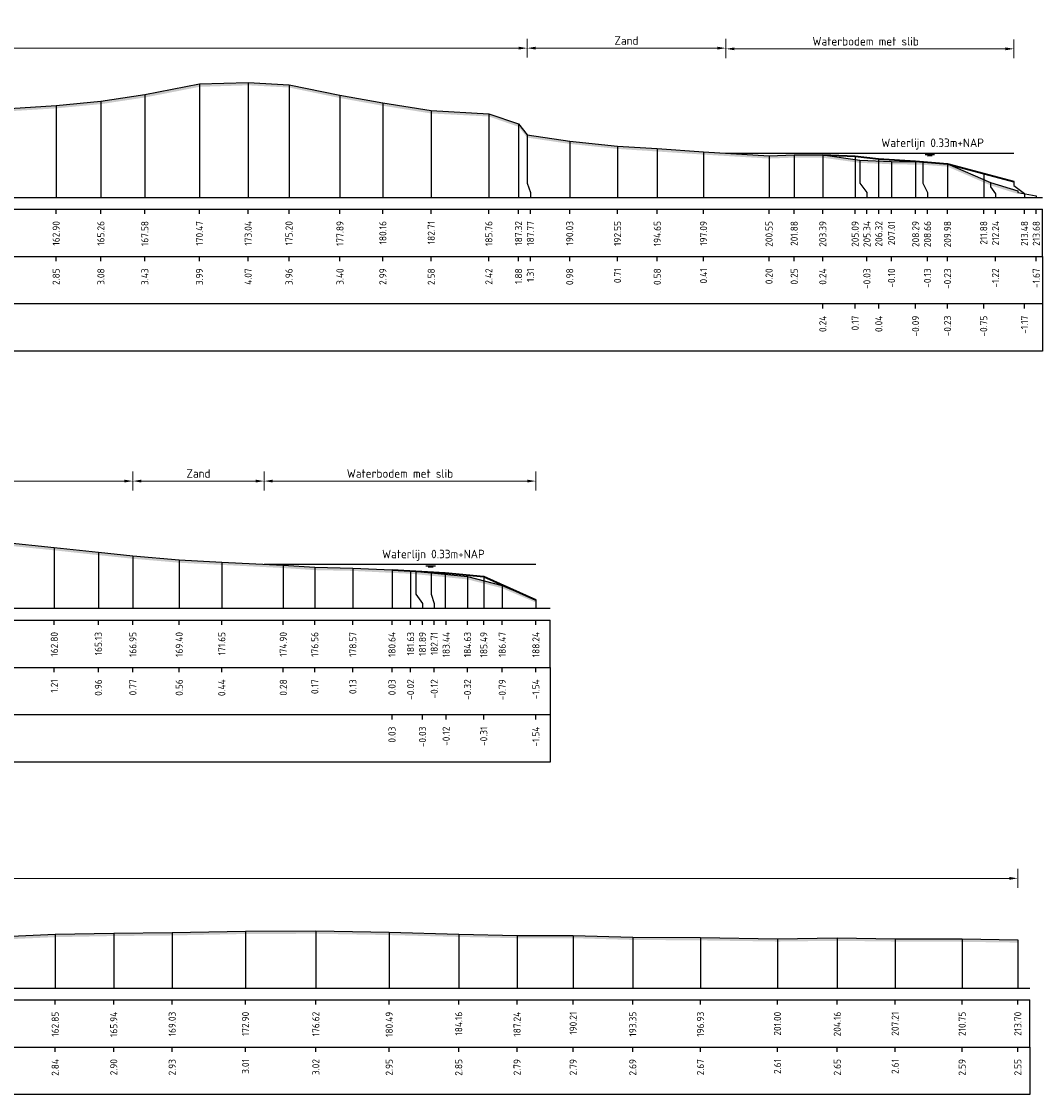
# Model space of a CAD drawing. Header units: metres. Extents: x 142544 to 148970, y 416231 to 417745.
# Tile 10 of 12: x 148874 to 148928, y 417598 to 417655. Entities that reach past the tile are written whole.
import ezdxf
from ezdxf.enums import TextEntityAlignment as Align

# ---------------------------------------------------------------- set-up
doc = ezdxf.new("R2010")
doc.units = ezdxf.units.M
doc.header["$PDMODE"] = 35
doc.header["$PDSIZE"] = 0.075
for name, color, linetype, lineweight in [('X-ME-AL-PROFIEL_BOVENKANT SLIB-GD', 42, 'Continuous', 35), ('X-ME-AL-PROFIEL_HUIDIG MAAIVELD-GD', 8, 'Continuous', 0), ('X-XX-AL-DETAIL1-M', 7, 'Continuous', 18), ('X-XX-AL-NAP-T18', 7, 'Continuous', 18)]:
    doc.layers.add(name, color=color, linetype=linetype, lineweight=lineweight)
for name, color, linetype in [('X-ME-AL-PROFIEL_MAAIVELD-GD', 8, 'Continuous'), ('X-ME-AL-PROFIEL_WATERLIJN-GD', 150, 'Continuous'), ('X-ME-AL-PROFIELRASTER-S', 7, 'Continuous')]:
    doc.layers.add(name, color=color, linetype=linetype)
doc.styles.add('NLCS-ISO-ANNOTATIEF-T18', font='NLCS-ISO.ttf', dxfattribs={"height": 1.8})
doc.styles.add('NLCS-ISO-ANNOTATIVE-T18', font='NLCS-ISO.ttf', dxfattribs={"height": 1.8})
doc.dimstyles.new('NLCS-ANNOTATIEF-T18-PIJL_L2_H0', dxfattribs={"dimtxt": 2.5, "dimasz": 1.8, "dimexe": 2, "dimexo": 2, "dimgap": 0.7, "dimtad": 1, "dimzin": 0, "dimdsep": 46, "dimtxsty": 'NLCS-ISO-ANNOTATIEF-T18', "dimcen": 0, "dimdle": 2, "dimclrd": 256, "dimclre": 256, "dimclrt": 10, "dimaunit": 2, "dimadec": 0, "dimazin": 0, "dimtfac": 1, "dimtdec": 3, "dimtofl": 0, "dimtmove": 0, "dimatfit": 3, "dimfxl": 2, "dimfxlon": 1, "dimtfillclr": 256, "dimtolj": 1, "dimtzin": 0, "dimlwd": -1, "dimlwe": -1, "dimarcsym": 0})

# ---------------------------------------------------------------- blocks, each defined once
blk = doc.blocks.new('SAL-PROFIELRASTER_BALK_EIND1-D')
at = {"color": 0, "linetype": 'ByBlock', "lineweight": -2}
blk.add_line((1, -12.5), (1, -2.5), dxfattribs=at)
at = {"color": 0, "linetype": 'ByBlock', "lineweight": -2, "flags": 128}
for points in [[(0, 0), (1, 0)], [(0, -2.5), (1, -2.5)], [(0, -12.5), (1, -12.5)]]:
    blk.add_lwpolyline(points, dxfattribs=at)
blk = doc.blocks.new('SAL-PROFIELRASTER_BALK_EIND2-D')
at = {"color": 0, "linetype": 'ByBlock', "lineweight": -2}
for p, q in [((1, -2.5), (1, -12.5)), ((1, -12.5), (0, -12.5))]:
    blk.add_line(p, q, dxfattribs=at)
blk = doc.blocks.new('SAL-PROFIELRASTER_BALK_DATA-D')
at = {"color": 0, "linetype": 'ByBlock', "lineweight": -2}
blk.add_lwpolyline([(0, -3.5), (0, -2.5)], dxfattribs=at)
at = {"color": 0, "linetype": 'ByBlock', "lineweight": -2, "style": 'NLCS-ISO-ANNOTATIVE-T18'}
blk.add_attdef('GETAL', text='', height=1.5, rotation=90, dxfattribs=at).set_placement((0.75, -5), align=Align.RIGHT)
blk = doc.blocks.new('SAL-PROFIELRASTER_AANHAAL-D')
at = {"color": 9, "linetype": 'ByBlock', "lineweight": -2, "flags": 128}
blk.add_lwpolyline([(0, 1), (0, 0)], dxfattribs=at)
blk = doc.blocks.new('SAL-PROFIELRASTER_AANHAAL_STAGGER-D')
at = {"color": 9, "linetype": 'ByBlock', "lineweight": -2, "flags": 128}
for points in [[(0, 0), (0, -0.25)], [(0, -0.25), (1, -0.75)], [(1, -0.75), (1, -1)]]:
    blk.add_lwpolyline(points, dxfattribs=at)
blk = doc.blocks.new('*D28')
at = {"layer": 'Defpoints', "color": 0, "transparency": 16777216}
for p in [(148712.789, 417653.21), (148900.563, 417648.633), (148712.789, 417645.325)]:
    blk.add_point(p, dxfattribs=at)
at = {"layer": 'X-XX-AL-DETAIL1-M', "transparency": 16777216}
for p, q in [((148712.789, 417652.71), (148712.789, 417653.71)), ((148900.563, 417652.71), (148900.563, 417653.71)), ((148900.113, 417653.21), (148713.239, 417653.21))]:
    blk.add_line(p, q, dxfattribs=at)
for points in [[(148713.239, 417653.285), (148713.239, 417653.135), (148712.789, 417653.21)], [(148900.113, 417653.285), (148900.113, 417653.135), (148900.563, 417653.21)]]:
    blk.add_solid(points, dxfattribs=at)
at = {"layer": 'X-XX-AL-DETAIL1-M', "color": 10, "transparency": 16777216, "insert": (148806.676, 417653.61), "char_height": 0.45, "attachment_point": 5, "style": 'NLCS-ISO-ANNOTATIEF-T18'}
blk.add_mtext('\\A1;Gras', dxfattribs=at)
blk = doc.blocks.new('*D29')
at = {"layer": 'Defpoints', "color": 0, "transparency": 16777216}
for p in [(148900.563, 417653.21), (148900.563, 417648.633), (148911.064, 417647.663)]:
    blk.add_point(p, dxfattribs=at)
at = {"layer": 'X-XX-AL-DETAIL1-M', "transparency": 16777216}
for p, q in [((148900.563, 417652.71), (148900.563, 417653.71)), ((148911.064, 417652.71), (148911.064, 417653.71)), ((148910.614, 417653.21), (148901.013, 417653.21))]:
    blk.add_line(p, q, dxfattribs=at)
for points in [[(148901.013, 417653.285), (148901.013, 417653.135), (148900.563, 417653.21)], [(148910.614, 417653.285), (148910.614, 417653.135), (148911.064, 417653.21)]]:
    blk.add_solid(points, dxfattribs=at)
at = {"layer": 'X-XX-AL-DETAIL1-M', "color": 10, "transparency": 16777216, "insert": (148905.813, 417653.61), "char_height": 0.45, "attachment_point": 5, "style": 'NLCS-ISO-ANNOTATIEF-T18'}
blk.add_mtext('\\A1;Zand', dxfattribs=at)
blk = doc.blocks.new('*D30')
at = {"layer": 'Defpoints', "color": 0, "transparency": 16777216}
for p in [(148911.064, 417653.173), (148911.064, 417647.663), (148926.279, 417647.663)]:
    blk.add_point(p, dxfattribs=at)
at = {"layer": 'X-XX-AL-DETAIL1-M', "transparency": 16777216}
for p, q in [((148911.064, 417652.673), (148911.064, 417653.673)), ((148926.279, 417652.673), (148926.279, 417653.673)), ((148925.829, 417653.173), (148911.514, 417653.173))]:
    blk.add_line(p, q, dxfattribs=at)
for points in [[(148911.514, 417653.248), (148911.514, 417653.098), (148911.064, 417653.173)], [(148925.829, 417653.248), (148925.829, 417653.098), (148926.279, 417653.173)]]:
    blk.add_solid(points, dxfattribs=at)
at = {"layer": 'X-XX-AL-DETAIL1-M', "color": 10, "transparency": 16777216, "insert": (148918.446, 417653.573), "char_height": 0.45, "attachment_point": 5, "style": 'NLCS-ISO-ANNOTATIEF-T18'}
blk.add_mtext('\\A1;Waterbodem met slib', dxfattribs=at)
blk = doc.blocks.new('*D31')
at = {"layer": 'Defpoints', "color": 0, "transparency": 16777216}
for p in [(148712.789, 417630.336), (148712.789, 417623.614), (148879.743, 417623.614)]:
    blk.add_point(p, dxfattribs=at)
at = {"layer": 'X-XX-AL-DETAIL1-M', "transparency": 16777216}
for p, q in [((148712.789, 417629.836), (148712.789, 417630.836)), ((148879.743, 417629.836), (148879.743, 417630.836)), ((148879.293, 417630.336), (148713.239, 417630.336))]:
    blk.add_line(p, q, dxfattribs=at)
for points in [[(148713.239, 417630.411), (148713.239, 417630.261), (148712.789, 417630.336)], [(148879.293, 417630.411), (148879.293, 417630.261), (148879.743, 417630.336)]]:
    blk.add_solid(points, dxfattribs=at)
at = {"layer": 'X-XX-AL-DETAIL1-M', "color": 10, "transparency": 16777216, "insert": (148796.266, 417630.736), "char_height": 0.45, "attachment_point": 5, "style": 'NLCS-ISO-ANNOTATIEF-T18'}
blk.add_mtext('\\A1;Gras', dxfattribs=at)
blk = doc.blocks.new('*D32')
at = {"layer": 'Defpoints', "color": 0, "transparency": 16777216}
for p in [(148879.743, 417630.336), (148886.67, 417625.944), (148879.743, 417623.614)]:
    blk.add_point(p, dxfattribs=at)
at = {"layer": 'X-XX-AL-DETAIL1-M', "transparency": 16777216}
for p, q in [((148879.743, 417629.836), (148879.743, 417630.836)), ((148886.67, 417629.836), (148886.67, 417630.836)), ((148886.22, 417630.336), (148880.193, 417630.336))]:
    blk.add_line(p, q, dxfattribs=at)
for points in [[(148880.193, 417630.411), (148880.193, 417630.261), (148879.743, 417630.336)], [(148886.22, 417630.411), (148886.22, 417630.261), (148886.67, 417630.336)]]:
    blk.add_solid(points, dxfattribs=at)
at = {"layer": 'X-XX-AL-DETAIL1-M', "color": 10, "transparency": 16777216, "insert": (148883.206, 417630.736), "char_height": 0.45, "attachment_point": 5, "style": 'NLCS-ISO-ANNOTATIEF-T18'}
blk.add_mtext('\\A1;Zand', dxfattribs=at)
blk = doc.blocks.new('*D33')
at = {"layer": 'Defpoints', "color": 0, "transparency": 16777216}
for p in [(148886.67, 417630.336), (148886.67, 417625.944), (148901.029, 417625.944)]:
    blk.add_point(p, dxfattribs=at)
at = {"layer": 'X-XX-AL-DETAIL1-M', "transparency": 16777216}
for p, q in [((148886.67, 417629.836), (148886.67, 417630.836)), ((148901.029, 417629.836), (148901.029, 417630.836)), ((148900.579, 417630.336), (148887.12, 417630.336))]:
    blk.add_line(p, q, dxfattribs=at)
for points in [[(148887.12, 417630.411), (148887.12, 417630.261), (148886.67, 417630.336)], [(148900.579, 417630.411), (148900.579, 417630.261), (148901.029, 417630.336)]]:
    blk.add_solid(points, dxfattribs=at)
at = {"layer": 'X-XX-AL-DETAIL1-M', "color": 10, "transparency": 16777216, "insert": (148893.849, 417630.736), "char_height": 0.45, "attachment_point": 5, "style": 'NLCS-ISO-ANNOTATIEF-T18'}
blk.add_mtext('\\A1;Waterbodem met slib', dxfattribs=at)
blk = doc.blocks.new('*D34')
at = {"layer": 'Defpoints', "color": 0, "transparency": 16777216}
for p in [(148712.789, 417609.346), (148712.789, 417603.549), (148926.484, 417603.549)]:
    blk.add_point(p, dxfattribs=at)
at = {"layer": 'X-XX-AL-DETAIL1-M', "transparency": 16777216}
for p, q in [((148712.789, 417608.846), (148712.789, 417609.846)), ((148926.484, 417608.846), (148926.484, 417609.846)), ((148926.034, 417609.346), (148713.239, 417609.346))]:
    blk.add_line(p, q, dxfattribs=at)
for points in [[(148713.239, 417609.421), (148713.239, 417609.271), (148712.789, 417609.346)], [(148926.034, 417609.421), (148926.034, 417609.271), (148926.484, 417609.346)]]:
    blk.add_solid(points, dxfattribs=at)
at = {"layer": 'X-XX-AL-DETAIL1-M', "color": 10, "transparency": 16777216, "insert": (148819.637, 417609.746), "char_height": 0.45, "attachment_point": 5, "style": 'NLCS-ISO-ANNOTATIEF-T18'}
blk.add_mtext('\\A1;Gras', dxfattribs=at)

msp = doc.modelspace()

# ---------------------------------------------------------------- hatches: boundary and pattern name
at = {"layer": 'X-ME-AL-PROFIEL_HUIDIG MAAIVELD-GD'}
h = msp.add_hatch(dxfattribs=at)
h.set_pattern_fill('AGR-MAAIVELD', color=256, scale=0.1, pattern_type=2)
h.set_pattern_definition([(45, (0, 49.6302), (-0.5000001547, 0.5000001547), []), (45, (-0.0714, 49.7016), (0, 1.0000003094), [0.707107, -0.707107]), (45, (-0.14286, 49.77306), (0, 1.0000003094), [0.707107, -0.707107]), (45, (-0.2153, 49.8455), (0, 1.0000003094), [0.707107, -0.707107]), (45, (-0.2857, 49.9159), (0, 1.0000003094), [0.707107, -0.707107]), (45, (-0.35714, 49.98734), (0, 1.0000003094), [0.707107, -0.707107]), (45, (-0.4286, 50.0588), (0, 1.0000003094), [0.707107, -0.707107]), (315, (0, 49.6302), (0.5000001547, 0.5000001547), []), (315, (0.0714, 49.7016), (1.0000003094, -3e-16), [0.707107, -0.707107]), (315, (0.14286, 49.77306), (1.0000003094, -3e-16), [0.707107, -0.707107]), (315, (0.2153, 49.8455), (1.0000003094, -3e-16), [0.707107, -0.707107]), (315, (0.2857, 49.9159), (1.0000003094, -3e-16), [0.707107, -0.707107]), (315, (0.35714, 49.98734), (1.0000003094, -3e-16), [0.707107, -0.707107]), (315, (0.4286, 50.0588), (1.0000003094, -3e-16), [0.707107, -0.707107])])
h.paths.add_polyline_path([(148926.476, 417645.663), (148925.035, 417646.113), (148922.772, 417647.099), (148921.46, 417647.2), (148919.81, 417647.225), (148918.136, 417647.3), (148916.181, 417647.57), (148914.672, 417647.576), (148913.342, 417647.526), (148909.883, 417647.734), (148907.442, 417647.9), (148905.341, 417648.035), (148902.814, 417648.301), (148900.563, 417648.633), (148900.113, 417649.204), (148898.545, 417649.748), (148895.502, 417649.908), (148892.946, 417650.314), (148890.681, 417650.723), (148887.988, 417651.28), (148885.83, 417651.396), (148883.256, 417651.316), (148880.371, 417650.752), (148878.053, 417650.403), (148875.687, 417650.178), (148872.679, 417649.992), (148869.465, 417649.962), (148866.572, 417649.959), (148862.924, 417649.948), (148859.779, 417649.927), (148856.158, 417649.869), (148852.925, 417649.916), (148849.485, 417649.961), (148846.015, 417649.896), (148842.45, 417649.947), (148838.913, 417649.927), (148835.443, 417649.913), (148831.875, 417649.946), (148828.309, 417649.894), (148824.724, 417649.992), (148821.208, 417649.92), (148817.98, 417649.887), (148814.809, 417649.786), (148811.991, 417649.853), (148809.123, 417649.919), (148805.737, 417649.935), (148802.618, 417649.909), (148799.138, 417649.925), (148795.622, 417649.853), (148791.984, 417649.843), (148788.343, 417649.865), (148784.8, 417649.823), (148781.662, 417649.773), (148778.659, 417649.782), (148775.155, 417649.782), (148772.01, 417649.829), (148768.579, 417649.863), (148764.896, 417649.877), (148761.426, 417649.832), (148757.83, 417649.836), (148754.42, 417649.832), (148750.848, 417649.847), (148747.412, 417649.856), (148744.001, 417649.823), (148740.886, 417649.828), (148737.756, 417649.816), (148735.14, 417649.831), (148731.432, 417649.823), (148728.323, 417649.86), (148725.372, 417649.925), (148722.8, 417650.035), (148720.019, 417650.387), (148717.762, 417650.724), (148714.839, 417651.189), (148712.789, 417651.334), (148712.789, 417651.184), (148714.839, 417651.039), (148717.762, 417650.574), (148720.019, 417650.237), (148722.8, 417649.885), (148725.372, 417649.775), (148728.323, 417649.71), (148731.432, 417649.673), (148735.14, 417649.681), (148737.756, 417649.666), (148740.886, 417649.678), (148744.001, 417649.673), (148747.412, 417649.706), (148750.848, 417649.697), (148754.42, 417649.682), (148757.83, 417649.686), (148761.426, 417649.682), (148764.896, 417649.727), (148768.579, 417649.713), (148772.01, 417649.679), (148775.155, 417649.632), (148778.659, 417649.632), (148781.662, 417649.623), (148784.8, 417649.673), (148788.343, 417649.715), (148791.984, 417649.693), (148795.622, 417649.703), (148799.138, 417649.775), (148802.618, 417649.759), (148805.737, 417649.785), (148809.123, 417649.769), (148811.991, 417649.703), (148814.809, 417649.636), (148817.98, 417649.737), (148821.208, 417649.77), (148824.724, 417649.842), (148828.309, 417649.744), (148831.875, 417649.796), (148835.443, 417649.763), (148838.913, 417649.777), (148842.45, 417649.797), (148846.015, 417649.746), (148849.485, 417649.811), (148852.925, 417649.766), (148856.158, 417649.719), (148859.779, 417649.777), (148862.924, 417649.798), (148866.572, 417649.809), (148869.465, 417649.812), (148872.679, 417649.842), (148875.687, 417650.028), (148878.053, 417650.253), (148880.371, 417650.602), (148883.256, 417651.166), (148885.83, 417651.246), (148887.988, 417651.13), (148890.681, 417650.573), (148892.946, 417650.164), (148895.502, 417649.758), (148898.545, 417649.598), (148900.113, 417649.054), (148900.563, 417648.483), (148902.814, 417648.151), (148905.341, 417647.885), (148907.442, 417647.75), (148909.883, 417647.584), (148913.342, 417647.376), (148914.672, 417647.426), (148916.181, 417647.42), (148918.136, 417647.15), (148919.81, 417647.075), (148921.46, 417647.05), (148922.772, 417646.949), (148925.035, 417645.963), (148926.476, 417645.513)])
h = msp.add_hatch(dxfattribs=at)
h.set_pattern_fill('AGR-MAAIVELD', color=256, scale=0.1, pattern_type=2)
h.set_pattern_definition([(45, (0, 67.27346), (-0.5000001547, 0.5000001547), []), (45, (-0.0714, 67.3449), (0, 1.0000003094), [0.707107, -0.707107]), (45, (-0.14286, 67.4163), (0, 1.0000003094), [0.707107, -0.707107]), (45, (-0.2153, 67.48875), (0, 1.0000003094), [0.707107, -0.707107]), (45, (-0.2857, 67.5592), (0, 1.0000003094), [0.707107, -0.707107]), (45, (-0.35714, 67.6306), (0, 1.0000003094), [0.707107, -0.707107]), (45, (-0.4286, 67.702), (0, 1.0000003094), [0.707107, -0.707107]), (315, (0, 67.27346), (0.5000001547, 0.5000001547), []), (315, (0.0714, 67.3449), (1.0000003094, -3e-16), [0.707107, -0.707107]), (315, (0.14286, 67.4163), (1.0000003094, -3e-16), [0.707107, -0.707107]), (315, (0.2153, 67.48875), (1.0000003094, -3e-16), [0.707107, -0.707107]), (315, (0.2857, 67.5592), (1.0000003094, -3e-16), [0.707107, -0.707107]), (315, (0.35714, 67.6306), (1.0000003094, -3e-16), [0.707107, -0.707107]), (315, (0.4286, 67.702), (1.0000003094, -3e-16), [0.707107, -0.707107])])
h.paths.add_polyline_path([(148901.029, 417624.065), (148899.253, 417624.823), (148897.418, 417625.291), (148895.498, 417625.485), (148894.411, 417625.59), (148893.428, 417625.638), (148891.36, 417625.741), (148889.35, 417625.781), (148887.687, 417625.893), (148884.436, 417626.056), (148882.19, 417626.172), (148879.743, 417626.382), (148877.918, 417626.575), (148875.592, 417626.825), (148872.883, 417627.101), (148872.299, 417627.812), (148869.996, 417627.781), (148867.027, 417627.792), (148864.542, 417627.93), (148861.464, 417628.042), (148857.892, 417628.074), (148854.461, 417628.093), (148851.142, 417628.068), (148847.495, 417628.049), (148843.912, 417628.038), (148840.511, 417628.052), (148837.071, 417628.079), (148833.525, 417628.078), (148830.033, 417627.985), (148826.766, 417627.961), (148823.561, 417627.96), (148819.865, 417628.023), (148816.302, 417628.087), (148812.553, 417628.072), (148808.852, 417628.049), (148805.218, 417628.113), (148801.433, 417628.102), (148797.975, 417628.134), (148794.092, 417628.141), (148790.568, 417628.133), (148786.898, 417628.101), (148783.059, 417628.164), (148779.444, 417628.216), (148775.811, 417628.251), (148771.962, 417628.266), (148768.781, 417628.238), (148764.928, 417628.211), (148761.489, 417628.191), (148757.817, 417628.199), (148754.049, 417628.17), (148750.339, 417628.144), (148746.702, 417628.175), (148743.147, 417628.194), (148739.448, 417628.266), (148735.517, 417628.308), (148731.763, 417628.313), (148728.127, 417628.315), (148725.008, 417628.389), (148721.244, 417628.568), (148718.027, 417628.803), (148715.202, 417629.134), (148712.789, 417629.309), (148712.789, 417629.159), (148715.202, 417628.984), (148718.027, 417628.653), (148721.244, 417628.418), (148725.008, 417628.239), (148728.127, 417628.165), (148731.763, 417628.163), (148735.517, 417628.158), (148739.448, 417628.116), (148743.147, 417628.044), (148746.702, 417628.025), (148750.339, 417627.994), (148754.049, 417628.02), (148757.817, 417628.049), (148761.489, 417628.041), (148764.928, 417628.061), (148768.781, 417628.088), (148771.962, 417628.116), (148775.811, 417628.101), (148779.444, 417628.066), (148783.059, 417628.014), (148786.898, 417627.951), (148790.568, 417627.983), (148794.092, 417627.991), (148797.975, 417627.984), (148801.433, 417627.952), (148805.218, 417627.963), (148808.852, 417627.899), (148812.553, 417627.922), (148816.302, 417627.937), (148819.865, 417627.873), (148823.561, 417627.81), (148826.766, 417627.811), (148830.033, 417627.835), (148833.525, 417627.928), (148837.071, 417627.929), (148840.511, 417627.902), (148843.912, 417627.888), (148847.495, 417627.899), (148851.142, 417627.918), (148854.461, 417627.943), (148857.892, 417627.924), (148861.464, 417627.892), (148864.542, 417627.78), (148867.027, 417627.642), (148869.996, 417627.631), (148872.299, 417627.662), (148872.883, 417626.951), (148875.592, 417626.675), (148877.918, 417626.425), (148879.743, 417626.232), (148882.19, 417626.022), (148884.436, 417625.906), (148887.687, 417625.743), (148889.35, 417625.631), (148891.36, 417625.591), (148893.428, 417625.488), (148894.411, 417625.44), (148895.498, 417625.335), (148897.418, 417625.141), (148899.253, 417624.673), (148901.029, 417623.915)])
h = msp.add_hatch(dxfattribs=at)
h.set_pattern_fill('AGR-MAAIVELD', color=256, scale=0.1, pattern_type=2)
h.set_pattern_definition([(45, (0, 79.98554), (-0.5000001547, 0.5000001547), []), (45, (-0.0714, 80.057), (0, 1.0000003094), [0.707107, -0.707107]), (45, (-0.14286, 80.1284), (0, 1.0000003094), [0.707107, -0.707107]), (45, (-0.2153, 80.2008), (0, 1.0000003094), [0.707107, -0.707107]), (45, (-0.2857, 80.27125), (0, 1.0000003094), [0.707107, -0.707107]), (45, (-0.35714, 80.3427), (0, 1.0000003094), [0.707107, -0.707107]), (45, (-0.4286, 80.4141), (0, 1.0000003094), [0.707107, -0.707107]), (315, (0, 79.98554), (0.5000001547, 0.5000001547), []), (315, (0.0714, 80.057), (1.0000003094, -3e-16), [0.707107, -0.707107]), (315, (0.14286, 80.1284), (1.0000003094, -3e-16), [0.707107, -0.707107]), (315, (0.2153, 80.2008), (1.0000003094, -3e-16), [0.707107, -0.707107]), (315, (0.2857, 80.27125), (1.0000003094, -3e-16), [0.707107, -0.707107]), (315, (0.35714, 80.3427), (1.0000003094, -3e-16), [0.707107, -0.707107]), (315, (0.4286, 80.4141), (1.0000003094, -3e-16), [0.707107, -0.707107])])
h.paths.add_polyline_path([(148926.484, 417606.101), (148923.541, 417606.142), (148920.004, 417606.157), (148916.948, 417606.196), (148913.789, 417606.158), (148909.719, 417606.218), (148906.144, 417606.242), (148902.998, 417606.334), (148900.033, 417606.334), (148896.95, 417606.402), (148893.28, 417606.499), (148889.406, 417606.568), (148885.689, 417606.557), (148881.816, 417606.478), (148878.729, 417606.449), (148875.638, 417606.389), (148872.919, 417606.268), (148869.813, 417606.16), (148866.958, 417606.091), (148863.759, 417606.041), (148860.376, 417606.023), (148857.518, 417605.988), (148854.415, 417605.964), (148850.831, 417605.962), (148847.302, 417605.964), (148843.829, 417605.955), (148840.244, 417605.951), (148836.927, 417606.023), (148833.543, 417606.039), (148829.943, 417606.145), (148826.517, 417606.273), (148822.903, 417606.47), (148819.557, 417606.551), (148816.053, 417606.494), (148813.001, 417606.43), (148809.486, 417606.338), (148806.148, 417606.288), (148802.449, 417606.236), (148798.729, 417606.158), (148794.82, 417606.167), (148791.044, 417606.185), (148787.407, 417606.095), (148783.939, 417606.084), (148780.711, 417606.155), (148777.783, 417606.2), (148774.767, 417606.302), (148771.41, 417606.298), (148768.02, 417606.289), (148764.964, 417606.316), (148762.045, 417606.295), (148758.977, 417606.259), (148755.56, 417606.243), (148751.891, 417606.249), (148748.486, 417606.261), (148745.234, 417606.261), (148742.22, 417606.331), (148739.167, 417606.306), (148736.823, 417606.362), (148733.889, 417606.388), (148730.319, 417606.367), (148727.148, 417606.348), (148724.258, 417606.316), (148721.181, 417606.265), (148717.551, 417606.213), (148716.084, 417606.179), (148712.789, 417606.117), (148712.789, 417605.967), (148716.084, 417606.029), (148717.551, 417606.063), (148721.181, 417606.115), (148724.258, 417606.166), (148727.148, 417606.198), (148730.319, 417606.217), (148733.889, 417606.238), (148736.823, 417606.212), (148739.167, 417606.156), (148742.22, 417606.181), (148745.234, 417606.111), (148748.486, 417606.111), (148751.891, 417606.099), (148755.56, 417606.093), (148758.977, 417606.109), (148762.045, 417606.145), (148764.964, 417606.166), (148768.02, 417606.139), (148771.41, 417606.148), (148774.767, 417606.152), (148777.783, 417606.05), (148780.711, 417606.005), (148783.939, 417605.934), (148787.407, 417605.945), (148791.044, 417606.035), (148794.82, 417606.017), (148798.729, 417606.008), (148802.449, 417606.086), (148806.148, 417606.138), (148809.486, 417606.188), (148813.001, 417606.28), (148816.053, 417606.344), (148819.557, 417606.401), (148822.903, 417606.32), (148826.517, 417606.123), (148829.943, 417605.995), (148833.543, 417605.889), (148836.927, 417605.873), (148840.244, 417605.801), (148843.829, 417605.805), (148847.302, 417605.814), (148850.831, 417605.812), (148854.415, 417605.814), (148857.518, 417605.838), (148860.376, 417605.873), (148863.759, 417605.891), (148866.958, 417605.941), (148869.813, 417606.01), (148872.919, 417606.118), (148875.638, 417606.239), (148878.729, 417606.299), (148881.816, 417606.328), (148885.689, 417606.407), (148889.406, 417606.418), (148893.28, 417606.349), (148896.95, 417606.252), (148900.033, 417606.184), (148902.998, 417606.184), (148906.144, 417606.092), (148909.719, 417606.068), (148913.789, 417606.008), (148916.948, 417606.046), (148920.004, 417606.007), (148923.541, 417605.992), (148926.484, 417605.951)])

# ---------------------------------------------------------------- linework, layer by layer
at = {"layer": 'X-ME-AL-PROFIEL_BOVENKANT SLIB-GD'}
for points in [[(148916.181, 417647.57), (148917.89, 417647.496), (148919.116, 417647.365), (148921.086, 417647.242), (148922.772, 417647.099), (148924.68, 417646.578), (148926.279, 417646.16)], [(148893.428, 417625.638), (148894.679, 417625.581), (148896.228, 417625.49), (148898.273, 417625.301), (148901.029, 417624.065)]]:
    msp.add_lwpolyline(points, dxfattribs=at)
at = {"layer": 'X-ME-AL-PROFIEL_MAAIVELD-GD'}
for points in [[(148872.679, 417649.992), (148875.687, 417650.178), (148878.053, 417650.403), (148880.371, 417650.752), (148883.256, 417651.316), (148885.83, 417651.396), (148887.988, 417651.28), (148890.681, 417650.723), (148892.946, 417650.314), (148895.502, 417649.908), (148898.545, 417649.748), (148900.113, 417649.204), (148900.563, 417648.633), (148902.814, 417648.301), (148905.341, 417648.035), (148907.442, 417647.9), (148909.883, 417647.734), (148913.342, 417647.526), (148914.672, 417647.576), (148916.181, 417647.57), (148918.136, 417647.3), (148919.81, 417647.225), (148921.46, 417647.2), (148922.772, 417647.099), (148925.035, 417646.113), (148926.476, 417645.663)], [(148872.883, 417627.101), (148875.592, 417626.825), (148877.918, 417626.575), (148879.743, 417626.382), (148882.19, 417626.172), (148884.436, 417626.056), (148887.687, 417625.893), (148889.35, 417625.781), (148891.36, 417625.741), (148893.428, 417625.638), (148894.411, 417625.59), (148895.498, 417625.485), (148897.418, 417625.291), (148899.253, 417624.823), (148901.029, 417624.065)], [(148872.919, 417606.268), (148875.638, 417606.389), (148878.729, 417606.449), (148881.816, 417606.478), (148885.689, 417606.557), (148889.406, 417606.568), (148893.28, 417606.499), (148896.95, 417606.402), (148900.033, 417606.334), (148902.998, 417606.334), (148906.144, 417606.242), (148909.719, 417606.218), (148913.789, 417606.158), (148916.948, 417606.196), (148920.004, 417606.157), (148923.541, 417606.142), (148926.484, 417606.101)]]:
    msp.add_lwpolyline(points, dxfattribs=at)
at = {"layer": 'X-ME-AL-PROFIEL_WATERLIJN-GD'}
for points in [[(148911.064, 417647.663), (148926.279, 417647.663)], [(148921.591, 417647.593), (148922.091, 417647.593)], [(148921.716, 417647.528), (148921.966, 417647.529)], [(148886.67, 417625.944), (148901.029, 417625.944)], [(148895.222, 417625.864), (148895.722, 417625.864)], [(148895.347, 417625.798), (148895.597, 417625.8)]]:
    msp.add_lwpolyline(points, dxfattribs=at)

# ---------------------------------------------------------------- block references
at = {"layer": 'X-ME-AL-PROFIELRASTER-S'}
for p, yscale in [((148883.256, 417645.325), 5.991), ((148885.83, 417645.325), 6.071), ((148887.988, 417645.325), 5.955), ((148878.053, 417645.325), 5.077999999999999), ((148880.371, 417645.325), 5.427), ((148890.681, 417645.325), 5.398), ((148875.687, 417645.325), 4.853), ((148892.946, 417645.325), 4.989), ((148895.502, 417645.325), 4.583), ((148898.545, 417645.325), 4.423), ((148900.113, 417645.325), 3.879), ((148900.563, 417646.325), 2.308), ((148902.814, 417645.325), 2.976), ((148905.341, 417645.325), 2.71), ((148907.442, 417645.325), 2.575), ((148909.883, 417645.325), 2.409), ((148913.342, 417645.325), 2.201), ((148875.592, 417623.614), 3.211), ((148877.918, 417623.614), 2.961), ((148879.743, 417623.614), 2.768), ((148882.19, 417623.614), 2.558), ((148884.436, 417623.614), 2.442), ((148887.687, 417623.614), 2.279), ((148889.35, 417623.614), 2.167), ((148875.638, 417603.549), 2.84), ((148878.729, 417603.549), 2.9), ((148881.816, 417603.549), 2.929), ((148885.689, 417603.549), 3.008), ((148889.406, 417603.549), 3.019), ((148893.28, 417603.549), 2.95), ((148896.95, 417603.549), 2.853), ((148900.033, 417603.549), 2.785), ((148902.998, 417603.549), 2.785), ((148906.144, 417603.549), 2.693), ((148909.719, 417603.549), 2.669), ((148916.948, 417603.549), 2.647), ((148913.789, 417603.549), 2.609), ((148920.004, 417603.549), 2.608), ((148923.541, 417603.549), 2.593), ((148926.484, 417603.549), 2.552)]:
    msp.add_blockref('SAL-PROFIELRASTER_AANHAAL-D', p, dxfattribs=dict(at, yscale=yscale))
for name, p, xscale, yscale, zscale in [('SAL-PROFIELRASTER_AANHAAL-D', (148914.672, 417645.325), 0.5298964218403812, 2.250999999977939, 0.5298964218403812), ('SAL-PROFIELRASTER_AANHAAL-D', (148916.181, 417645.325), 0.5292314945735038, 2.244999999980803, 0.5292314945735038), ('SAL-PROFIELRASTER_AANHAAL-D', (148916.181, 417645.325), 0.5292314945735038, 2.244999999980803, 0.5292314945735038), ('SAL-PROFIELRASTER_AANHAAL-D', (148916.181, 417645.325), 0.5292314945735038, 2.244999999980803, 0.5292314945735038), ('SAL-PROFIELRASTER_AANHAAL-D', (148917.89, 417645.325), 0.520873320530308, 2.170999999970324, 0.520873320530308), ('SAL-PROFIELRASTER_AANHAAL-D', (148918.136, 417646.075), 0.4121803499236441, 1.22499999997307, 0.4121803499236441), ('SAL-PROFIELRASTER_AANHAAL-D', (148919.116, 417645.325), 0.6717155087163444, 2.039999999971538, 0.6717155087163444), ('SAL-PROFIELRASTER_AANHAAL-D', (148919.81, 417645.325), 0.4875545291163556, 1.899999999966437, 0.4875545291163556), ('SAL-PROFIELRASTER_AANHAAL-D', (148921.086, 417645.325), 0.4897802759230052, 1.916999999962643, 0.4897802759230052), ('SAL-PROFIELRASTER_AANHAAL-D', (148921.46, 417646.325), 0.3046657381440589, 0.8749999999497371, 0.3046657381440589), ('SAL-PROFIELRASTER_AANHAAL-D', (148922.772, 417645.325), 0.4704322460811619, 1.773999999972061, 0.4704322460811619), ('SAL-PROFIELRASTER_AANHAAL-D', (148924.68, 417645.325), 0.3855384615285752, 1.252999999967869, 0.3855384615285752), ('SAL-PROFIELRASTER_AANHAAL_STAGGER-D', (148925.035, 417646.075), 0.2701651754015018, 0.75, 0.2701651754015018), ('SAL-PROFIELRASTER_AANHAAL_STAGGER-D', (148926.279, 417646.16), 0.5562890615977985, 0.83, 0.5562890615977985), ('SAL-PROFIELRASTER_BALK_EIND1-D', (148712.789, 417645.325), 215, 0.25, 201.1779149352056), ('SAL-PROFIELRASTER_AANHAAL_STAGGER-D', (148926.476, 417645.663), 0.9841748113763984, 0.33, 0.9841748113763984), ('SAL-PROFIELRASTER_BALK_EIND2-D', (148712.789, 417642.825), 215, 0.25, 201.1779149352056), ('SAL-PROFIELRASTER_BALK_EIND2-D', (148712.789, 417640.325), 215, 0.25, 22.11504411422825), ('SAL-PROFIELRASTER_AANHAAL-D', (148891.36, 417623.614), 0.5147628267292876, 2.127000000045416, 0.5147628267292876), ('SAL-PROFIELRASTER_AANHAAL-D', (148893.428, 417623.614), 0.5023579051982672, 2.024000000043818, 0.5023579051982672), ('SAL-PROFIELRASTER_AANHAAL-D', (148893.428, 417623.614), 0.5023579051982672, 2.024000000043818, 0.5023579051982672), ('SAL-PROFIELRASTER_AANHAAL-D', (148893.428, 417623.614), 0.5023579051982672, 2.024000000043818, 0.5023579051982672), ('SAL-PROFIELRASTER_AANHAAL-D', (148894.411, 417623.616), 0.4959572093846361, 1.974405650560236, 0.4959572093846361), ('SAL-PROFIELRASTER_AANHAAL-D', (148894.679, 417624.614), 0.3253701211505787, 0.9670000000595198, 0.3253701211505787), ('SAL-PROFIELRASTER_AANHAAL-D', (148895.498, 417624.489), 0.3462199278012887, 0.9957285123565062, 0.3462199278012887), ('SAL-PROFIELRASTER_AANHAAL-D', (148896.228, 417623.614), 0.6511627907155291, 1.876000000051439, 0.6511627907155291), ('SAL-PROFIELRASTER_AANHAAL-D', (148897.418, 417623.614), 0.4554589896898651, 1.677000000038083, 0.4554589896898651), ('SAL-PROFIELRASTER_AANHAAL-D', (148898.273, 417623.614), 0.4569339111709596, 1.687000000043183, 0.4569339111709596), ('SAL-PROFIELRASTER_AANHAAL-D', (148899.253, 417623.614), 0.376166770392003, 1.209000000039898, 0.376166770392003), ('SAL-PROFIELRASTER_AANHAAL-D', (148901.029, 417623.614), 0.1836319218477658, 0.4510000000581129, 0.1836319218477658), ('SAL-PROFIELRASTER_BALK_EIND1-D', (148712.789, 417623.614), 189, 0.25, 177.1863062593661), ('SAL-PROFIELRASTER_BALK_EIND2-D', (148712.789, 417621.114), 189, 0.25, 177.1863062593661), ('SAL-PROFIELRASTER_BALK_EIND2-D', (148712.789, 417618.614), 189, 0.25, 22.7713179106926), ('SAL-PROFIELRASTER_BALK_EIND1-D', (148712.789, 417603.549), 214.3205397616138, 0.25, 214.3205397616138), ('SAL-PROFIELRASTER_BALK_EIND2-D', (148712.789, 417601.049), 214.3205397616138, 0.25, 214.3205397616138)]:
    msp.add_blockref(name, p, dxfattribs=dict(at, xscale=xscale, yscale=yscale, zscale=zscale))
for p, xscale, zscale in [((148900.563, 417646.325), 0.1755762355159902, 0.1755762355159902), ((148918.136, 417646.325), 0.3786982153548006, 0.3786982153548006), ((148921.46, 417646.325), 0.2512552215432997, 0.2512552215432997), ((148894.679, 417624.614), 0.3568871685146, 0.3568871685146), ((148895.498, 417624.614), 0.1623230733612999, 0.1623230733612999)]:
    msp.add_blockref('SAL-PROFIELRASTER_AANHAAL_STAGGER-D', p, dxfattribs=dict(at, xscale=xscale, zscale=zscale))
at = {"layer": 'X-ME-AL-PROFIELRASTER-S', "xscale": 0.25, "yscale": 0.25, "zscale": 0.25}
for p, values in [((148875.687, 417645.325), {'GETAL': '162.90'}), ((148878.053, 417645.325), {'GETAL': '165.26'}), ((148880.371, 417645.325), {'GETAL': '167.58'}), ((148883.256, 417645.325), {'GETAL': '170.47'}), ((148885.83, 417645.325), {'GETAL': '173.04'}), ((148887.988, 417645.325), {'GETAL': '175.20'}), ((148890.681, 417645.325), {'GETAL': '177.89'}), ((148892.946, 417645.325), {'GETAL': '180.16'}), ((148895.502, 417645.325), {'GETAL': '182.71'}), ((148898.545, 417645.325), {'GETAL': '185.76'}), ((148900.113, 417645.325), {'GETAL': '187.32'}), ((148900.738, 417645.325), {'GETAL': '187.77'}), ((148902.814, 417645.325), {'GETAL': '190.03'}), ((148905.341, 417645.325), {'GETAL': '192.55'}), ((148907.442, 417645.325), {'GETAL': '194.65'}), ((148909.883, 417645.325), {'GETAL': '197.09'}), ((148913.342, 417645.325), {'GETAL': '200.55'}), ((148914.672, 417645.325), {'GETAL': '201.88'}), ((148916.181, 417645.325), {'GETAL': '203.39'}), ((148917.89, 417645.325), {'GETAL': '205.09'}), ((148918.515, 417645.325), {'GETAL': '205.34'}), ((148919.14, 417645.325), {'GETAL': '206.32'}), ((148919.81, 417645.325), {'GETAL': '207.01'}), ((148921.086, 417645.325), {'GETAL': '208.29'}), ((148921.711, 417645.325), {'GETAL': '208.66'}), ((148922.772, 417645.325), {'GETAL': '209.98'}), ((148924.68, 417645.325), {'GETAL': '211.88'}), ((148925.305, 417645.325), {'GETAL': '212.24'}), ((148926.835, 417645.325), {'GETAL': '213.48'}), ((148927.46, 417645.325), {'GETAL': '213.68'}), ((148875.687, 417642.825), {'GETAL': '2.85'}), ((148878.053, 417642.825), {'GETAL': '3.08'}), ((148880.371, 417642.825), {'GETAL': '3.43'}), ((148883.256, 417642.825), {'GETAL': '3.99'}), ((148885.83, 417642.825), {'GETAL': '4.07'}), ((148887.988, 417642.825), {'GETAL': '3.96'}), ((148890.681, 417642.825), {'GETAL': '3.40'}), ((148892.946, 417642.825), {'GETAL': '2.99'}), ((148895.502, 417642.825), {'GETAL': '2.58'}), ((148898.545, 417642.825), {'GETAL': '2.42'}), ((148900.113, 417642.825), {'GETAL': '1.88'}), ((148900.738, 417642.825), {'GETAL': '1.31'}), ((148902.814, 417642.825), {'GETAL': '0.98'}), ((148905.341, 417642.825), {'GETAL': '0.71'}), ((148907.442, 417642.825), {'GETAL': '0.58'}), ((148909.883, 417642.825), {'GETAL': '0.41'}), ((148913.342, 417642.825), {'GETAL': '0.20'}), ((148914.672, 417642.825), {'GETAL': '0.25'}), ((148916.181, 417642.825), {'GETAL': '0.24'}), ((148918.515, 417642.825), {'GETAL': '-0.03'}), ((148919.81, 417642.825), {'GETAL': '-0.10'}), ((148921.711, 417642.825), {'GETAL': '-0.13'}), ((148922.772, 417642.825), {'GETAL': '-0.23'}), ((148925.305, 417642.825), {'GETAL': '-1.22'}), ((148927.46, 417642.825), {'GETAL': '-1.67'}), ((148916.181, 417640.325), {'GETAL': '0.24'}), ((148917.89, 417640.325), {'GETAL': '0.17'}), ((148919.14, 417640.325), {'GETAL': '0.04'}), ((148921.086, 417640.325), {'GETAL': '-0.09'}), ((148922.772, 417640.325), {'GETAL': '-0.23'}), ((148924.68, 417640.325), {'GETAL': '-0.75'}), ((148926.835, 417640.325), {'GETAL': '-1.17'}), ((148875.592, 417623.614), {'GETAL': '162.80'}), ((148877.918, 417623.614), {'GETAL': '165.13'}), ((148879.743, 417623.614), {'GETAL': '166.95'}), ((148882.19, 417623.614), {'GETAL': '169.40'}), ((148884.436, 417623.614), {'GETAL': '171.65'}), ((148887.687, 417623.614), {'GETAL': '174.90'}), ((148889.35, 417623.614), {'GETAL': '176.56'}), ((148891.36, 417623.614), {'GETAL': '178.57'}), ((148893.428, 417623.614), {'GETAL': '180.64'}), ((148894.411, 417623.614), {'GETAL': '181.63'}), ((148895.036, 417623.614), {'GETAL': '181.89'}), ((148895.661, 417623.614), {'GETAL': '182.71'}), ((148896.286, 417623.614), {'GETAL': '183.44'}), ((148897.418, 417623.614), {'GETAL': '184.63'}), ((148898.273, 417623.614), {'GETAL': '185.49'}), ((148899.253, 417623.614), {'GETAL': '186.47'}), ((148901.029, 417623.614), {'GETAL': '188.24'}), ((148875.592, 417621.114), {'GETAL': '1.21'}), ((148877.918, 417621.114), {'GETAL': '0.96'}), ((148879.743, 417621.114), {'GETAL': '0.77'}), ((148882.19, 417621.114), {'GETAL': '0.56'}), ((148884.436, 417621.114), {'GETAL': '0.44'}), ((148887.687, 417621.114), {'GETAL': '0.28'}), ((148889.35, 417621.114), {'GETAL': '0.17'}), ((148891.36, 417621.114), {'GETAL': '0.13'}), ((148893.428, 417621.114), {'GETAL': '0.03'}), ((148894.411, 417621.114), {'GETAL': '-0.02'}), ((148895.661, 417621.114), {'GETAL': '-0.12'}), ((148897.418, 417621.114), {'GETAL': '-0.32'}), ((148899.253, 417621.114), {'GETAL': '-0.79'}), ((148901.029, 417621.114), {'GETAL': '-1.54'}), ((148893.428, 417618.614), {'GETAL': '0.03'}), ((148895.036, 417618.614), {'GETAL': '-0.03'}), ((148896.286, 417618.614), {'GETAL': '-0.12'}), ((148898.273, 417618.614), {'GETAL': '-0.31'}), ((148901.029, 417618.614), {'GETAL': '-1.54'}), ((148875.638, 417603.549), {'GETAL': '162.85'}), ((148878.729, 417603.549), {'GETAL': '165.94'}), ((148881.816, 417603.549), {'GETAL': '169.03'}), ((148885.689, 417603.549), {'GETAL': '172.90'}), ((148889.406, 417603.549), {'GETAL': '176.62'}), ((148893.28, 417603.549), {'GETAL': '180.49'}), ((148896.95, 417603.549), {'GETAL': '184.16'}), ((148900.033, 417603.549), {'GETAL': '187.24'}), ((148902.998, 417603.549), {'GETAL': '190.21'}), ((148906.144, 417603.549), {'GETAL': '193.35'}), ((148909.719, 417603.549), {'GETAL': '196.93'}), ((148913.789, 417603.549), {'GETAL': '201.00'}), ((148916.948, 417603.549), {'GETAL': '204.16'}), ((148920.004, 417603.549), {'GETAL': '207.21'}), ((148923.541, 417603.549), {'GETAL': '210.75'}), ((148926.484, 417603.549), {'GETAL': '213.70'}), ((148875.638, 417601.049), {'GETAL': '2.84'}), ((148878.729, 417601.049), {'GETAL': '2.90'}), ((148881.816, 417601.049), {'GETAL': '2.93'}), ((148885.689, 417601.049), {'GETAL': '3.01'}), ((148889.406, 417601.049), {'GETAL': '3.02'}), ((148893.28, 417601.049), {'GETAL': '2.95'}), ((148896.95, 417601.049), {'GETAL': '2.85'}), ((148900.033, 417601.049), {'GETAL': '2.79'}), ((148902.998, 417601.049), {'GETAL': '2.79'}), ((148906.144, 417601.049), {'GETAL': '2.69'}), ((148909.719, 417601.049), {'GETAL': '2.67'}), ((148913.789, 417601.049), {'GETAL': '2.61'}), ((148916.948, 417601.049), {'GETAL': '2.65'}), ((148920.004, 417601.049), {'GETAL': '2.61'}), ((148923.541, 417601.049), {'GETAL': '2.59'}), ((148926.484, 417601.049), {'GETAL': '2.55'})]:
    msp.add_blockref('SAL-PROFIELRASTER_BALK_DATA-D', p, dxfattribs=at).add_auto_attribs(values)

# ---------------------------------------------------------------- texts
at = {"layer": 'X-XX-AL-NAP-T18', "color": 10, "char_height": 0.45, "width": 15.43377, "attachment_point": 7, "style": 'NLCS-ISO-ANNOTATIEF-T18'}
for insert in [(148919.272, 417647.85), (148892.903, 417626.121)]:
    msp.add_mtext('Waterlijn 0.33m+NAP', dxfattribs=dict(at, insert=insert))

# ---------------------------------------------------------------- dimensions: what is measured, and where the dimension line sits
at = {"layer": 'X-XX-AL-DETAIL1-M'}
for base, p1, p2, text, picture, middle in [((148911.064, 417653.173), (148926.279, 417647.663), (148911.064, 417647.663), 'Waterbodem met slib', '*D30', (148918.446, 417653.173)), ((148712.789, 417653.21), (148900.563, 417648.633), (148712.789, 417645.325), 'Gras', '*D28', (148806.676, 417653.21)), ((148900.563, 417653.21), (148911.064, 417647.663), (148900.563, 417648.633), 'Zand', '*D29', (148905.813, 417653.21)), ((148886.67, 417630.336), (148901.029, 417625.944), (148886.67, 417625.944), 'Waterbodem met slib', '*D33', (148893.849, 417630.336)), ((148712.789, 417630.336), (148879.743, 417623.614), (148712.789, 417623.614), 'Gras', '*D31', (148796.266, 417630.336)), ((148879.743, 417630.336), (148886.67, 417625.944), (148879.743, 417623.614), 'Zand', '*D32', (148883.206, 417630.336)), ((148712.789, 417609.346), (148926.484, 417603.549), (148712.789, 417603.549), 'Gras', '*D34', (148819.637, 417609.346))]:
    dim = msp.add_linear_dim(base=base, p1=p1, p2=p2, text=text, dimstyle='NLCS-ANNOTATIEF-T18-PIJL_L2_H0', dxfattribs=at)
    dim.commit()
    dim.dimension.update_dxf_attribs({"geometry": picture, "text_midpoint": middle, "dimtype": 160})

doc.saveas('drawing.dxf')
